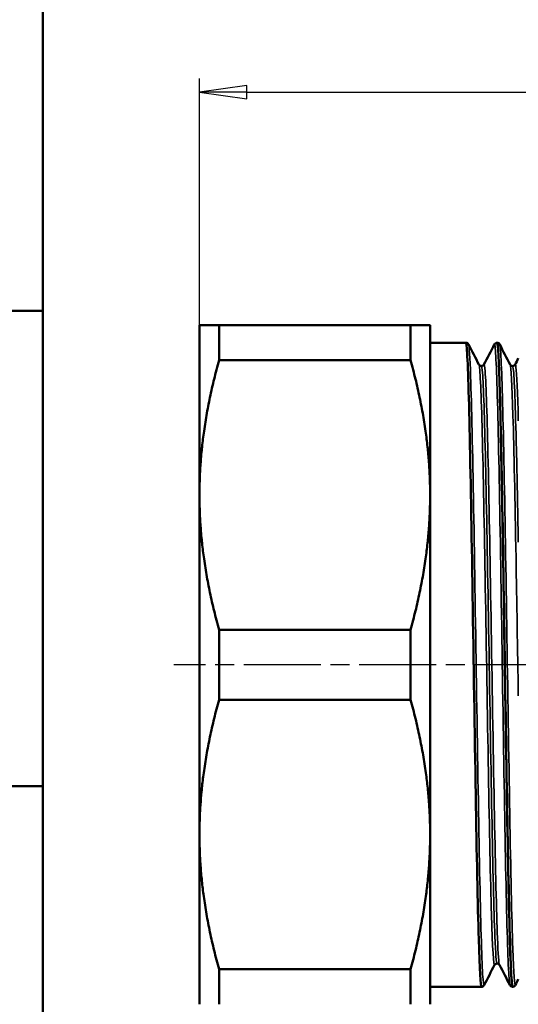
# Model space of a CAD drawing. Header units: millimetres. Extents: x -129 to 748, y -69 to 356.
# Tile 4 of 18: x 18 to 55, y 99 to 171. Entities that reach past the tile are written whole.
import ezdxf
from ezdxf.enums import TextEntityAlignment as Align

# ---------------------------------------------------------------- set-up
doc = ezdxf.new("R2010")
doc.units = ezdxf.units.MM
doc.linetypes.add('CHAIN', pattern=[0.7087, 0.4724, -0.0591, 0.1181, -0.0591])
for name, color, linetype, lineweight in [('Видимые тонкие (ГОСТ)', 7, 'Continuous', 35), ('Видимый контур (ГОСТ)', 7, 'Continuous', 50), ('Кромка (ГОСТ)', 7, 'Continuous', 50), ('Обозначение (ГОСТ)', 7, 'Continuous', 25), ('Осевая линия (ГОСТ)', 7, 'Continuous', 25), ('Размер (ГОСТ)', 7, 'Continuous', 25), ('Эскизная геометрия (ГОСТ)', 7, 'Continuous', 50)]:
    doc.layers.add(name, color=color, linetype=linetype, lineweight=lineweight)
doc.styles.get("Standard").update_dxf_attribs({"font": 'GOST Common Italic.ttf'})
doc.styles.add('Обычный текст (ГОСТ)', font='GOST Common Italic.ttf')
doc.dimstyles.new('Обычный (ГОСТ)', dxfattribs={"dimtxt": 3.5, "dimasz": 3.5, "dimexe": 1, "dimexo": 0, "dimgap": 0.5, "dimtad": 1, "dimrnd": 1e-08, "dimtxsty": 'Обычный текст (ГОСТ)', "dimblk": 'Filled-1', "dimcen": 0.09, "dimdle": 15, "dimclrd": 256, "dimclre": 256, "dimclrt": 256, "dimazin": 2, "dimtfac": 0.714286, "dimtdec": 3, "dimtmove": 0, "dimatfit": 3, "dimfxl": 1, "dimtolj": 1, "dimlwd": 25, "dimlwe": 25, "dimarcsym": 0})

# ---------------------------------------------------------------- blocks, each defined once
blk = doc.blocks.new('ГОСТ - Доп. графы 1')
at = {"layer": 'Эскизная геометрия (ГОСТ)'}
for p, q in [((-12, 145), (0, 145)), ((-7, 110), (0, 110))]:
    blk.add_line(p, q, dxfattribs=at)
at = {"layer": 'Обозначение (ГОСТ)', "lineweight": 30, "width": 0.8, "flags": 17}
for tag, p in [('Подп._и_дата_2', (-3.532, 127.511)), ('Инв._номер_дубликата', (-3.406, 97.466)), ('Взамен_инв._номера', (-3.46, 72.529)), ('Подп._и_дата_1', (-3.422, 42.352)), ('ИНВЕНТАРНЫЙ_НОМЕР', (-3.329, 12.683))]:
    blk.add_attdef(tag, text='', height=3.17, rotation=90, dxfattribs=at).set_placement(p, align=Align.MIDDLE_CENTER)
blk = doc.blocks.new('Рамки ГОСТ_ граница 297x210')
at = {"layer": 'Кромка (ГОСТ)'}
blk.add_line((20, 292), (20, 5), dxfattribs=at)
blk = doc.blocks.new('Filled-1')
at = {"color": 0}
for p, q in [((0, 0), (-1, 0.143)), ((-1, 0.143), (-1, -0.143)), ((-1, 0), (0, 0)), ((-1, -0.143), (0, 0))]:
    blk.add_line(p, q, dxfattribs=at)
at = {"color": 0, "flags": 128}
blk.add_lwpolyline([(-1, -0.143), (0, 0), (-1, 0.143), (-1, -0.143)], dxfattribs=at)
at = {"color": 0}
blk.add_solid([(-1, -0.143), (0, 0), (-1, 0.143), (-1, -0.143)], dxfattribs=at)
blk = doc.blocks.new('*D13')
at = {"layer": 'Defpoints', "color": 0, "linetype": 'Continuous', "transparency": 16777216}
for p in [(98.035, 166.087), (98.035, 143.192), (31.535, 136.428)]:
    blk.add_point(p, dxfattribs=at)
at = {"layer": 'Размер (ГОСТ)', "linetype": 'Continuous', "lineweight": 25, "transparency": 16777216}
for p, q in [((31.535, 136.428), (31.535, 167.087)), ((98.035, 143.192), (98.035, 167.087)), ((35.035, 166.087), (94.535, 166.087))]:
    blk.add_line(p, q, dxfattribs=at)
at = {"layer": 'Размер (ГОСТ)', "linetype": 'Continuous', "lineweight": 25, "transparency": 16777216, "xscale": 3.5, "yscale": 3.5, "zscale": 3.5, "rotation": 180}
blk.add_blockref('Filled-1', (31.535, 166.087), dxfattribs=at)
at = {"layer": 'Размер (ГОСТ)', "linetype": 'Continuous', "lineweight": 25, "transparency": 16777216, "xscale": 3.5, "yscale": 3.5, "zscale": 3.5}
blk.add_blockref('Filled-1', (98.035, 166.087), dxfattribs=at)
at = {"layer": 'Размер (ГОСТ)', "linetype": 'Continuous', "lineweight": 25, "transparency": 16777216, "insert": (60.464, 170.787), "char_height": 3.5, "attachment_point": 1, "style": 'Обычный текст (ГОСТ)'}
blk.add_mtext('\\A1;66,5', dxfattribs=at)

msp = doc.modelspace()

# ---------------------------------------------------------------- linework, layer by layer
at = {"layer": 'Видимые тонкие (ГОСТ)'}
for points, knots in [([(52.514, 100.354), (52.478, 100.285), (52.442, 100.546), (52.407, 101.14), (52.333, 102.374), (52.259, 105.038), (52.185, 108.67), (52.111, 112.299), (52.037, 116.879), (51.964, 121.615), (51.889, 126.379), (51.815, 131.28), (51.741, 135.457), (51.667, 139.625), (51.592, 143.054), (51.518, 145.144), (51.467, 146.599), (51.415, 147.401), (51.364, 147.505)], [36.098519, 36.098519, 36.098519, 36.098519, 36.390311, 36.390311, 36.390311, 36.995815, 36.995815, 36.995815, 37.600913, 37.600913, 37.600913, 38.209672, 38.209672, 38.209672, 38.817136, 38.817136, 38.817136, 39.240112, 39.240112, 39.240112, 39.240112]), ([(54.416, 100.346), (54.413, 100.352), (54.41, 100.36), (54.407, 100.371), (54.333, 100.633), (54.259, 102.377), (54.185, 105.3), (54.111, 108.221), (54.037, 112.306), (53.963, 116.846), (53.888, 121.487), (53.812, 126.582), (53.737, 131.209), (53.663, 135.756), (53.589, 139.832), (53.515, 142.722), (53.44, 145.606), (53.366, 147.297), (53.292, 147.5), (53.284, 147.524), (53.275, 147.527), (53.266, 147.509)], [36.158112, 36.158112, 36.158112, 36.158112, 36.183347, 36.183347, 36.183347, 36.789, 36.789, 36.789, 37.394231, 37.394231, 37.394231, 38.012853, 38.012853, 38.012853, 38.620716, 38.620716, 38.620716, 39.227409, 39.227409, 39.227409, 39.299704, 39.299704, 39.299704, 39.299704]), ([(54.814, 100.348), (54.751, 100.234), (54.688, 101.161), (54.626, 103.032), (54.552, 105.244), (54.478, 108.764), (54.404, 112.983), (54.33, 117.201), (54.256, 122.097), (54.183, 126.821), (54.109, 131.544), (54.035, 136.075), (53.961, 139.628), (53.887, 143.179), (53.813, 145.737), (53.74, 146.857), (53.714, 147.242), (53.689, 147.457), (53.664, 147.504)], [29.815334, 29.815334, 29.815334, 29.815334, 30.327988, 30.327988, 30.327988, 30.933531, 30.933531, 30.933531, 31.538863, 31.538863, 31.538863, 32.143996, 32.143996, 32.143996, 32.74894, 32.74894, 32.74894, 32.956927, 32.956927, 32.956927, 32.956927]), ([(53.284, 101.825), (53.283, 101.823), (53.282, 101.822), (53.282, 101.821), (53.206, 101.706), (53.131, 103.029), (53.056, 105.555), (52.981, 108.078), (52.906, 111.79), (52.831, 116.025), (52.755, 120.336), (52.678, 125.169), (52.602, 129.629), (52.526, 134.03), (52.451, 138.046), (52.376, 140.953), (52.3, 143.854), (52.225, 145.637), (52.15, 145.979), (52.145, 146.004), (52.139, 146.021), (52.134, 146.031)], [36.096528, 36.096528, 36.096528, 36.096528, 36.102924, 36.102924, 36.102924, 36.718516, 36.718516, 36.718516, 37.333667, 37.333667, 37.333667, 37.959859, 37.959859, 37.959859, 38.57775, 38.57775, 38.57775, 39.194417, 39.194417, 39.194417, 39.238121, 39.238121, 39.238121, 39.238121]), ([(53.465, 101.936), (53.412, 101.941), (53.36, 102.619), (53.307, 103.933), (53.232, 105.816), (53.157, 108.998), (53.082, 112.908), (53.003, 117.008), (52.924, 121.889), (52.845, 126.592), (52.77, 131.097), (52.694, 135.417), (52.619, 138.767), (52.543, 142.111), (52.468, 144.474), (52.393, 145.43), (52.367, 145.759), (52.341, 145.921), (52.315, 145.919)], [36.128316, 36.128316, 36.128316, 36.128316, 36.558324, 36.558324, 36.558324, 37.1744, 37.1744, 37.1744, 37.820501, 37.820501, 37.820501, 38.439512, 38.439512, 38.439512, 39.057254, 39.057254, 39.057254, 39.269908, 39.269908, 39.269908, 39.269908]), ([(53.646, 101.832), (53.597, 101.928), (53.549, 102.599), (53.5, 103.817), (53.425, 105.703), (53.35, 108.893), (53.275, 112.814), (53.196, 116.933), (53.117, 121.839), (53.038, 126.57), (52.963, 131.094), (52.887, 135.434), (52.812, 138.806), (52.737, 142.17), (52.661, 144.555), (52.586, 145.529), (52.556, 145.92), (52.526, 146.083), (52.496, 146.024)], [36.160103, 36.160103, 36.160103, 36.160103, 36.557257, 36.557257, 36.557257, 37.172519, 37.172519, 37.172519, 37.818855, 37.818855, 37.818855, 38.437051, 38.437051, 38.437051, 39.05398, 39.05398, 39.05398, 39.301695, 39.301695, 39.301695, 39.301695]), ([(55.035, 121.65), (54.978, 125.076), (54.921, 128.584), (54.864, 131.803), (54.789, 136.038), (54.714, 139.753), (54.639, 142.282), (54.571, 144.585), (54.502, 145.893), (54.434, 146.03)], [31.312723, 31.312723, 31.312723, 31.312723, 31.780004, 31.780004, 31.780004, 32.39493, 32.39493, 32.39493, 32.954936, 32.954936, 32.954936, 32.954936]), ([(55.035, 132.944), (54.989, 135.48), (54.942, 137.803), (54.896, 139.737), (54.819, 142.964), (54.742, 145.093), (54.665, 145.722), (54.648, 145.858), (54.631, 145.924), (54.615, 145.922)], [31.838396, 31.838396, 31.838396, 31.838396, 32.217827, 32.217827, 32.217827, 32.850663, 32.850663, 32.850663, 32.986723, 32.986723, 32.986723, 32.986723]), ([(55.035, 141.888), (54.975, 143.99), (54.915, 145.373), (54.856, 145.849), (54.836, 146.009), (54.816, 146.067), (54.796, 146.026)], [32.3640677, 32.3640677, 32.3640677, 32.3640677, 32.8545111, 32.8545111, 32.8545111, 33.0185099, 33.0185099, 33.0185099, 33.0185099])]:
    msp.add_open_spline(points, degree=3, knots=knots, dxfattribs=at)
at = {"layer": 'Видимый контур (ГОСТ)'}
for p, q in [((31.535, 148.928), (31.535, 136.428)), ((32.978, 146.35), (32.978, 148.928)), ((32.978, 148.928), (47.092, 148.928)), ((47.092, 148.928), (47.092, 146.35)), ((48.535, 136.428), (48.535, 148.928)), ((51.169, 147.638), (48.535, 147.638)), ((53.469, 147.638), (53.461, 147.638)), ((32.978, 146.35), (47.092, 146.35)), ((31.535, 136.428), (31.535, 111.428)), ((48.535, 111.428), (48.535, 136.428)), ((32.978, 121.35), (32.978, 126.506)), ((32.978, 126.506), (47.092, 126.506)), ((47.092, 126.506), (47.092, 121.35)), ((32.978, 121.35), (47.092, 121.35)), ((31.535, 111.428), (31.535, 98.928)), ((48.535, 98.928), (48.535, 111.428)), ((32.978, 98.928), (32.978, 101.506)), ((32.978, 101.506), (47.092, 101.506)), ((47.092, 101.506), (47.092, 98.928)), ((52.319, 100.219), (48.535, 100.219)), ((54.619, 100.219), (54.611, 100.219))]:
    msp.add_line(p, q, dxfattribs=at)
for points, weights in [([(31.535, 148.928), (31.535, 148.928), (32.978, 148.928)], [1, 1.03912860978, 1.02836977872]), ([(47.092, 148.928), (48.535, 148.928), (48.535, 148.928)], [1.02836977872, 1.03912860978, 1]), ([(32.978, 146.35), (31.535, 141.153), (31.535, 136.428)], [1.02836977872, 1.03912860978, 1]), ([(48.535, 136.428), (48.535, 141.153), (47.092, 146.35)], [1, 1.03912860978, 1.02836977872]), ([(31.535, 136.428), (31.535, 131.704), (32.978, 126.506)], [1, 1.03912860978, 1.02836977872]), ([(47.092, 126.506), (48.535, 131.704), (48.535, 136.428)], [1.02836977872, 1.03912860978, 1]), ([(32.978, 121.35), (31.535, 116.153), (31.535, 111.428)], [1.02836977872, 1.03912860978, 1]), ([(48.535, 111.428), (48.535, 116.153), (47.092, 121.35)], [1, 1.03912860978, 1.02836977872]), ([(31.535, 111.428), (31.535, 106.704), (32.978, 101.506)], [1, 1.03912860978, 1.02836977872]), ([(47.092, 101.506), (48.535, 106.704), (48.535, 111.428)], [1.02836977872, 1.03912860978, 1])]:
    msp.add_rational_spline(points, weights, degree=2, dxfattribs=at)
for points, knots in [([(51.169, 147.638), (51.215, 147.636), (51.258, 147.618), (51.313, 147.581), (51.329, 147.562), (51.351, 147.533), (51.358, 147.521), (51.364, 147.511)], [0, 0, 0, 0, 0.02668196, 0.02668196, 0.05120033, 0.05120033, 0.07348539, 0.07348539, 0.07348539, 0.07348539]), ([(52.319, 100.219), (52.252, 100.222), (52.184, 101.448), (52.117, 103.735), (52.043, 106.239), (51.969, 110.004), (51.896, 114.377), (51.818, 118.951), (51.741, 124.17), (51.664, 129.05), (51.59, 133.736), (51.516, 138.088), (51.442, 141.344), (51.368, 144.595), (51.294, 146.74), (51.22, 147.407), (51.203, 147.56), (51.186, 147.635), (51.169, 147.633)], [36.127706, 36.127706, 36.127706, 36.127706, 36.679939, 36.679939, 36.679939, 37.284498, 37.284498, 37.284498, 37.916836, 37.916836, 37.916836, 38.524152, 38.524152, 38.524152, 39.130271, 39.130271, 39.130271, 39.269908, 39.269908, 39.269908, 39.269908]), ([(53.266, 147.511), (53.275, 147.527), (53.286, 147.548), (53.327, 147.587), (53.345, 147.602), (53.395, 147.627), (53.427, 147.636), (53.461, 147.638)], [0, 0, 0, 0, 0.03567802, 0.03567802, 0.05426385, 0.05426385, 0.07352143, 0.07352143, 0.07352143, 0.07352143]), ([(53.461, 147.637), (53.53, 147.635), (53.599, 146.345), (53.668, 143.949), (53.742, 141.384), (53.816, 137.563), (53.889, 133.151), (53.963, 128.74), (54.037, 123.758), (54.111, 119.072), (54.185, 114.387), (54.259, 110.017), (54.333, 106.724), (54.407, 103.431), (54.481, 101.227), (54.555, 100.497), (54.573, 100.312), (54.592, 100.221), (54.611, 100.223)], [-39.270518, -39.270518, -39.270518, -39.270518, -38.704598, -38.704598, -38.704598, -38.098654, -38.098654, -38.098654, -37.492844, -37.492844, -37.492844, -36.887164, -36.887164, -36.887164, -36.281611, -36.281611, -36.281611, -36.128316, -36.128316, -36.128316, -36.128316]), ([(53.469, 147.638), (53.515, 147.636), (53.558, 147.618), (53.613, 147.581), (53.629, 147.562), (53.651, 147.533), (53.658, 147.521), (53.664, 147.511)], [0, 0, 0, 0, 0.02668196, 0.02668196, 0.05120033, 0.05120033, 0.07348539, 0.07348539, 0.07348539, 0.07348539]), ([(54.619, 100.223), (54.6, 100.221), (54.58, 100.317), (54.561, 100.515), (54.487, 101.27), (54.413, 103.492), (54.339, 106.797), (54.266, 110.101), (54.192, 114.472), (54.118, 119.153), (54.044, 123.833), (53.97, 128.802), (53.897, 133.199), (53.823, 137.594), (53.749, 141.4), (53.675, 143.956), (53.607, 146.345), (53.538, 147.631), (53.469, 147.637)], [29.844521, 29.844521, 29.844521, 29.844521, 30.003544, 30.003544, 30.003544, 30.608458, 30.608458, 30.608458, 31.213156, 31.213156, 31.213156, 31.817649, 31.817649, 31.817649, 32.421948, 32.421948, 32.421948, 32.986723, 32.986723, 32.986723, 32.986723]), ([(52.134, 146.031), (52.139, 146.022), (52.147, 146.006), (52.183, 145.971), (52.201, 145.957), (52.25, 145.934), (52.282, 145.926), (52.315, 145.926)], [0, 0, 0, 0, 0.03592109, 0.03592109, 0.05474646, 0.05474646, 0.0742809, 0.0742809, 0.0742809, 0.0742809]), ([(52.315, 145.926), (52.36, 145.926), (52.404, 145.943), (52.456, 145.977), (52.47, 145.993), (52.488, 146.017), (52.492, 146.025), (52.496, 146.031)], [0, 0, 0, 0, 0.02739755, 0.02739755, 0.05141653, 0.05141653, 0.07424956, 0.07424956, 0.07424956, 0.07424956]), ([(54.434, 146.031), (54.439, 146.022), (54.447, 146.006), (54.483, 145.971), (54.501, 145.957), (54.55, 145.934), (54.582, 145.926), (54.615, 145.926)], [0, 0, 0, 0, 0.03592109, 0.03592109, 0.05474646, 0.05474646, 0.0742809, 0.0742809, 0.0742809, 0.0742809]), ([(54.615, 145.926), (54.66, 145.926), (54.704, 145.943), (54.756, 145.977), (54.77, 145.993), (54.788, 146.017), (54.792, 146.025), (54.796, 146.031)], [0, 0, 0, 0, 0.02739755, 0.02739755, 0.05141653, 0.05141653, 0.07424956, 0.07424956, 0.07424956, 0.07424956]), ([(53.465, 101.93), (53.419, 101.93), (53.376, 101.914), (53.324, 101.879), (53.31, 101.863), (53.292, 101.839), (53.287, 101.831), (53.284, 101.825)], [0, 0, 0, 0, 0.02739755, 0.02739755, 0.05141653, 0.05141653, 0.07424956, 0.07424956, 0.07424956, 0.07424956]), ([(53.646, 101.825), (53.641, 101.834), (53.633, 101.85), (53.596, 101.885), (53.578, 101.899), (53.529, 101.922), (53.497, 101.93), (53.465, 101.93)], [0, 0, 0, 0, 0.03592109, 0.03592109, 0.05474646, 0.05474646, 0.0742809, 0.0742809, 0.0742809, 0.0742809]), ([(52.514, 100.346), (52.505, 100.329), (52.493, 100.308), (52.453, 100.269), (52.434, 100.254), (52.385, 100.229), (52.352, 100.22), (52.319, 100.219)], [0, 0, 0, 0, 0.03567802, 0.03567802, 0.05426385, 0.05426385, 0.07352143, 0.07352143, 0.07352143, 0.07352143]), ([(54.611, 100.219), (54.564, 100.22), (54.521, 100.238), (54.467, 100.276), (54.45, 100.294), (54.428, 100.323), (54.421, 100.335), (54.416, 100.346)], [0, 0, 0, 0, 0.02668196, 0.02668196, 0.05120033, 0.05120033, 0.07348539, 0.07348539, 0.07348539, 0.07348539]), ([(54.814, 100.346), (54.805, 100.329), (54.793, 100.308), (54.753, 100.269), (54.734, 100.254), (54.685, 100.229), (54.652, 100.22), (54.619, 100.219)], [0, 0, 0, 0, 0.03567802, 0.03567802, 0.05426385, 0.05426385, 0.07352143, 0.07352143, 0.07352143, 0.07352143])]:
    msp.add_open_spline(points, degree=3, knots=knots, dxfattribs=at)
for points in [[(51.364, 147.511), (51.62, 147.017), (51.877, 146.524), (52.134, 146.031)], [(52.496, 146.031), (52.752, 146.524), (53.009, 147.017), (53.266, 147.511)], [(53.664, 147.511), (53.92, 147.017), (54.177, 146.524), (54.434, 146.031)], [(54.796, 146.031), (54.875, 146.185), (54.955, 146.338), (55.035, 146.491)], [(53.284, 101.825), (53.027, 101.332), (52.77, 100.839), (52.514, 100.346)], [(54.416, 100.346), (54.159, 100.839), (53.902, 101.332), (53.646, 101.825)], [(55.035, 100.771), (54.961, 100.629), (54.887, 100.487), (54.814, 100.346)]]:
    msp.add_open_spline(points, degree=3, dxfattribs=at)
at = {"layer": 'Осевая линия (ГОСТ)', "linetype": 'CHAIN', "ltscale": 11.993792}
msp.add_line((99.977, 123.928), (29.649, 123.928), dxfattribs=at)

# ---------------------------------------------------------------- block references
for name, p in [('Рамки ГОСТ_ граница 297x210', (0, 0)), ('ГОСТ - Доп. графы 1', (20, 5))]:
    msp.add_blockref(name, p)

# ---------------------------------------------------------------- dimensions: what is measured, and where the dimension line sits
at = {"layer": 'Размер (ГОСТ)', "linetype": 'Continuous', "lineweight": 25}
dim = msp.add_linear_dim(base=(98.035, 166.087), p1=(31.535, 136.428), p2=(98.035, 143.192), dimstyle='Обычный (ГОСТ)', override={"dimgap": 0.5, "dimdec": 2, "dimtol": 0, "dimlim": 0, "dimtp": 0, "dimtm": 0, "dimtdec": 3, "dimtofl": 0, "dimatfit": 1}, dxfattribs=at)
dim.commit()
dim.dimension.update_dxf_attribs({"geometry": '*D13', "text_midpoint": (64.785, 166.087), "dimtype": 160})

doc.saveas('drawing.dxf')
